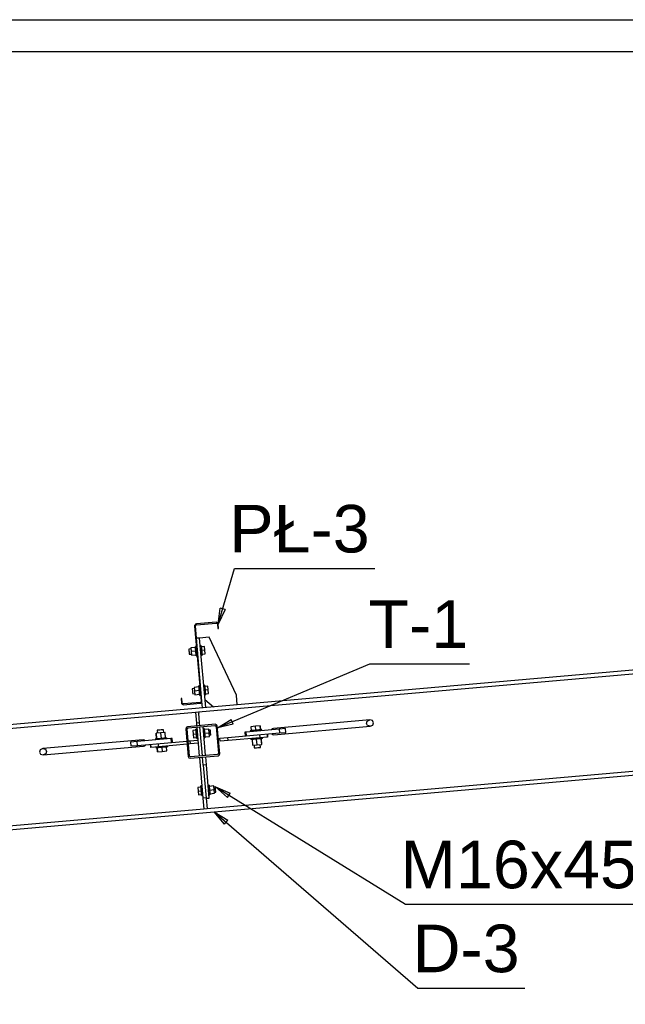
# Paper-space layout 'A0 Advance Steel' of a CAD drawing. Header units: millimetres. Extents: x -21 to 1320, y -7 to 928.
# Tile 125 of 134: x 1036 to 1075, y 757 to 819. Entities that reach past the tile are written whole.
import ezdxf

# ---------------------------------------------------------------- set-up
doc = ezdxf.new("R2010")
doc.units = ezdxf.units.MM
doc.layers.get('0').update_dxf_attribs({"linetype": 'CONTINUOUS'})
for name, color, linetype in [('AS_Belki', 145, 'CONTINUOUS'), ('AS_Blachy', 30, 'CONTINUOUS'), ('AS_Sruby', 9, 'CONTINUOUS')]:
    doc.layers.add(name, color=color, linetype=linetype)
doc.styles.add('Arial', font='arial.ttf', dxfattribs={"height": 150})

psp = doc.layouts.new('A0 Advance Steel')

# ---------------------------------------------------------------- linework, layer by layer
at = {"color": 0, "linetype": 'ByBlock', "lineweight": -2}
for p, q in [((1048.99, 781.269), (1049.109, 782.276)), ((1049.429, 782.183), (1048.99, 781.269)), ((1049.429, 782.183), (1049.109, 782.276)), ((1048.941, 774.717), (1049.798, 775.259)), ((1049.927, 774.952), (1049.798, 775.259)), ((1049.927, 774.952), (1048.941, 774.717)), ((1049.569, 770.332), (1048.805, 770.999)), ((1048.805, 770.999), (1049.743, 770.616)), ((1049.569, 770.332), (1049.743, 770.616)), ((1049.378, 768.646), (1048.731, 769.426)), ((1048.731, 769.426), (1049.596, 768.898)), ((1049.378, 768.646), (1049.596, 768.898))]:
    psp.add_line(p, q, dxfattribs=at)
at = {"color": 3, "ltscale": 0.25}
for points in [[(952.238, 626.767), (952.238, 819.367), (1273.838, 819.367), (1273.838, 626.767), (952.238, 626.767)], [(954.238, 628.767), (954.238, 817.367), (1271.838, 817.367), (1271.838, 628.767), (954.238, 628.767)]]:
    psp.add_lwpolyline(points, dxfattribs=at)
at = {"color": 7}
for points in [[(1048.99, 781.269), (1050.01, 784.78), (1058.862, 784.78)], [(1048.941, 774.717), (1058.554, 778.764), (1064.84, 778.764)], [(1048.805, 770.999), (1060.793, 763.613), (1101.561, 763.613)], [(1048.731, 769.426), (1061.563, 758.32), (1068.316, 758.32)]]:
    psp.add_lwpolyline(points, dxfattribs=at)
at = {"layer": 'AS_Belki', "linetype": 'Continuous', "ltscale": 0.25}
for p, q in [((1112.638, 781.643), (983.838, 770.374)), ((1047.501, 781.187), (1047.496, 781.138)), ((1047.496, 781.138), (1047.91, 776.406)), ((1047.524, 781.229), (1047.501, 781.187)), ((1047.562, 781.26), (1047.524, 781.229)), ((1047.545, 781.142), (1047.549, 781.172)), ((1047.959, 776.411), (1047.545, 781.142)), ((1047.549, 781.172), (1047.563, 781.197)), ((1047.609, 781.274), (1047.562, 781.26)), ((1047.563, 781.197), (1047.586, 781.216)), ((1047.586, 781.216), (1047.614, 781.224)), ((1048.855, 781.382), (1047.609, 781.274)), ((1047.614, 781.224), (1048.859, 781.333)), ((1047.748, 775.735), (1108.914, 781.086)), ((1048.903, 781.377), (1048.855, 781.382)), ((1048.859, 781.333), (1048.888, 781.329)), ((1048.888, 781.329), (1048.914, 781.315)), ((1048.946, 781.354), (1048.903, 781.377)), ((1048.914, 781.315), (1048.932, 781.293)), ((1048.932, 781.293), (1048.94, 781.264)), ((1048.94, 781.264), (1048.964, 780.991)), ((1048.976, 781.316), (1048.946, 781.354)), ((1048.964, 780.991), (1049.014, 780.995)), ((1048.99, 781.269), (1048.976, 781.316)), ((1049.014, 780.995), (1048.99, 781.269)), ((1046.69, 776.576), (1046.64, 776.571)), ((1046.64, 776.571), (1046.664, 776.297)), ((1046.714, 776.302), (1046.69, 776.576)), ((1046.664, 776.297), (1046.678, 776.25)), ((1046.678, 776.25), (1046.709, 776.212)), ((1046.709, 776.212), (1046.751, 776.189)), ((1046.722, 776.273), (1046.714, 776.302)), ((1046.741, 776.251), (1046.722, 776.273)), ((1046.766, 776.237), (1046.741, 776.251)), ((1046.751, 776.189), (1046.8, 776.184)), ((1046.795, 776.233), (1046.766, 776.237)), ((1047.841, 776.325), (1046.795, 776.233)), ((1046.8, 776.184), (1047.846, 776.275)), ((1047.87, 776.333), (1047.841, 776.325)), ((1047.846, 776.275), (1047.893, 776.289)), ((1047.892, 776.351), (1047.87, 776.333)), ((1047.906, 776.377), (1047.892, 776.351)), ((1047.893, 776.289), (1047.931, 776.319)), ((1047.91, 776.406), (1047.906, 776.377)), ((1047.931, 776.319), (1047.954, 776.362)), ((1047.954, 776.362), (1047.959, 776.411)), ((1047.954, 776.362), (1047.959, 776.411)), ((983.838, 770.143), (1047.549, 775.717)), ((983.838, 763.749), (1112.638, 775.017)), ((1046.965, 774.757), (1046.938, 774.67)), ((1046.938, 774.67), (1046.94, 774.637)), ((1046.94, 774.637), (1047.091, 772.917)), ((1047.047, 774.8), (1046.965, 774.757)), ((1047.021, 774.637), (1047.039, 774.695)), ((1047.167, 772.963), (1047.021, 774.637)), ((1047.039, 774.695), (1047.093, 774.724)), ((1048.8, 774.953), (1047.047, 774.8)), ((1047.093, 774.724), (1048.767, 774.87)), ((1048.767, 774.87), (1048.825, 774.852)), ((1048.888, 774.926), (1048.8, 774.953)), ((1048.825, 774.852), (1048.854, 774.797)), ((1048.854, 774.797), (1049, 773.124)), ((1048.93, 774.844), (1048.888, 774.926)), ((1049.083, 773.091), (1048.93, 774.844)), ((1058.539, 775.223), (1052.464, 774.692)), ((1052.499, 774.293), (1058.574, 774.825)), ((1058.329, 775.004), (1058.383, 775.151)), ((1058.408, 774.869), (1058.329, 775.004)), ((1058.383, 775.151), (1058.539, 775.223)), ((1058.574, 774.825), (1058.408, 774.869)), ((1058.705, 775.179), (1058.539, 775.223)), ((1058.574, 774.825), (1058.729, 774.897)), ((1058.784, 775.044), (1058.705, 775.179)), ((1058.729, 774.897), (1058.784, 775.044)), ((1105.166, 774.594), (1048.283, 769.618)), ((1052.086, 774.337), (1052.104, 774.138)), ((1037.922, 773.419), (1037.765, 773.347)), ((1044.248, 773.973), (1037.922, 773.419)), ((1037.922, 773.419), (1038.089, 773.375)), ((1037.957, 773.021), (1044.283, 773.574)), ((1038.089, 773.375), (1038.169, 773.24)), ((1044.732, 773.493), (1044.714, 773.692)), ((1037.765, 773.347), (1037.71, 773.2)), ((1037.71, 773.2), (1037.789, 773.065)), ((1037.789, 773.065), (1037.957, 773.021)), ((1038.114, 773.093), (1037.957, 773.021)), ((1038.169, 773.24), (1038.114, 773.093)), ((1047.091, 772.917), (1047.133, 772.835)), ((1047.133, 772.835), (1047.221, 772.807)), ((1047.195, 772.909), (1047.167, 772.963)), ((1047.254, 772.891), (1047.195, 772.909)), ((1047.221, 772.807), (1048.974, 772.961)), ((1048.927, 773.037), (1047.254, 772.891)), ((1048.982, 773.065), (1048.927, 773.037)), ((1048.974, 772.961), (1049.056, 773.003)), ((1049, 773.124), (1048.982, 773.065)), ((1049.056, 773.003), (1049.083, 773.091)), ((1048.084, 769.6), (983.838, 763.98))]:
    psp.add_line(p, q, dxfattribs=at)
at = {"layer": 'AS_Belki', "linetype": 'Continuous', "ltscale": 0.25, "extrusion": (0.479542, 0.041954, 0.876516)}
for start, end in [(0, 51.39496), (128.60502, 180)]:
    psp.add_arc((679.815, -978.172, 537.202), 0.2, start, end, dxfattribs=at)
at = {"layer": 'AS_Belki', "linetype": 'Continuous', "ltscale": 0.25, "extrusion": (-0.49392, -0.043212, 0.868433)}
for start, end in [(128.60506, 180), (0, 51.39496)]:
    psp.add_arc((-679.815, 961.99, -549.22), 0.2, start, end, dxfattribs=at)
at = {"layer": 'AS_Blachy', "linetype": 'Continuous', "ltscale": 0.25}
for p, q in [((1047.812, 780.388), (1047.613, 780.37)), ((1048.41, 780.44), (1047.812, 780.388)), ((1048.196, 776.005), (1047.812, 780.388)), ((1050.136, 776.777), (1048.41, 780.44)), ((1048.152, 776.503), (1048.694, 776.048)), ((1050.188, 776.179), (1050.136, 776.777)), ((1047.997, 775.987), (1047.959, 776.411)), ((1047.549, 775.717), (1047.748, 775.735)), ((1047.549, 775.717), (1047.61, 775.02)), ((1047.748, 775.735), (1047.755, 775.657)), ((1047.809, 775.037), (1047.755, 775.657)), ((1047.809, 775.037), (1047.61, 775.02)), ((1047.61, 775.02), (1047.624, 774.85)), ((1047.631, 774.771), (1047.792, 772.938)), ((1047.824, 774.868), (1047.809, 775.037)), ((1047.991, 772.955), (1047.831, 774.788)), ((1048.19, 772.973), (1048.03, 774.806)), ((1052.819, 774.642), (1050.757, 774.462)), ((1053.238, 774.679), (1052.819, 774.642)), ((1052.819, 774.642), (1052.84, 774.403)), ((1053.259, 774.44), (1053.238, 774.679)), ((1045.996, 774.045), (1043.872, 773.86)), ((1046.083, 774.053), (1045.996, 774.045)), ((1045.996, 774.045), (1046.017, 773.806)), ((1046.103, 773.814), (1046.083, 774.053)), ((1049.098, 774.076), (1049.596, 774.119)), ((1049.115, 773.877), (1049.098, 774.076)), ((1049.596, 774.119), (1050.976, 774.24)), ((1049.613, 773.92), (1049.596, 774.119)), ((1051.605, 774.094), (1049.613, 773.92)), ((1050.757, 774.462), (1050.675, 774.455)), ((1050.675, 774.455), (1050.696, 774.216)), ((1050.778, 774.223), (1050.757, 774.462)), ((1050.976, 774.24), (1052.84, 774.403)), ((1051.588, 774.294), (1051.605, 774.094)), ((1052.104, 774.138), (1051.605, 774.094)), ((1052.104, 774.138), (1052.086, 774.337)), ((1052.84, 774.403), (1053.259, 774.44)), ((1043.872, 773.86), (1043.457, 773.823)), ((1043.457, 773.823), (1043.478, 773.584)), ((1043.478, 773.584), (1043.893, 773.621)), ((1043.893, 773.621), (1043.872, 773.86)), ((1043.893, 773.621), (1045.816, 773.789)), ((1044.714, 773.692), (1044.732, 773.493)), ((1045.23, 773.537), (1044.732, 773.493)), ((1045.23, 773.537), (1045.212, 773.736)), ((1047.023, 773.694), (1045.23, 773.537)), ((1045.816, 773.789), (1047.006, 773.893)), ((1047.085, 773.9), (1047.205, 773.91)), ((1047.222, 773.711), (1047.103, 773.701)), ((1047.205, 773.91), (1047.703, 773.954)), ((1047.205, 773.91), (1047.222, 773.711)), ((1047.72, 773.755), (1047.222, 773.711)), ((1049.613, 773.92), (1049.115, 773.877)), ((1047.799, 772.858), (1048.023, 770.298)), ((1048.042, 772.377), (1047.998, 772.875)), ((1048.241, 772.395), (1048.197, 772.893)), ((1048.241, 772.395), (1048.042, 772.377)), ((1048.042, 772.377), (1048.225, 770.285)), ((1048.424, 770.303), (1048.241, 772.395)), ((1048.222, 770.315), (1048.023, 770.298)), ((1048.023, 770.298), (1048.084, 769.6)), ((1048.225, 770.285), (1048.424, 770.303)), ((1048.225, 770.285), (1048.283, 769.618)), ((1048.283, 769.618), (1048.084, 769.6))]:
    psp.add_line(p, q, dxfattribs=at)
at = {"layer": 'AS_Sruby', "linetype": 'Continuous', "ltscale": 0.25}
for p, q in [((1047.264, 779.697), (1047.131, 779.686)), ((1047.131, 779.686), (1047.132, 779.674)), ((1047.132, 779.674), (1047.135, 779.639)), ((1047.135, 779.639), (1047.139, 779.587)), ((1047.139, 779.587), (1047.145, 779.526)), ((1047.553, 779.795), (1047.258, 779.769)), ((1047.258, 779.769), (1047.278, 779.538)), ((1047.607, 779.868), (1047.547, 779.863)), ((1047.548, 779.857), (1047.547, 779.863)), ((1047.549, 779.84), (1047.548, 779.857)), ((1047.551, 779.812), (1047.549, 779.84)), ((1047.555, 779.775), (1047.551, 779.812)), ((1047.559, 779.73), (1047.555, 779.775)), ((1047.563, 779.678), (1047.559, 779.73)), ((1047.568, 779.622), (1047.563, 779.678)), ((1047.573, 779.564), (1047.568, 779.622)), ((1047.916, 779.895), (1047.856, 779.89)), ((1047.916, 779.895), (1047.916, 779.889)), ((1047.916, 779.889), (1047.918, 779.872)), ((1047.918, 779.872), (1047.92, 779.845)), ((1047.92, 779.845), (1047.923, 779.807)), ((1048.121, 779.844), (1047.922, 779.827)), ((1047.923, 779.807), (1047.927, 779.762)), ((1047.927, 779.762), (1047.932, 779.71)), ((1047.932, 779.71), (1047.937, 779.654)), ((1047.937, 779.654), (1047.942, 779.596)), ((1048.141, 779.614), (1047.942, 779.596)), ((1047.942, 779.596), (1047.947, 779.538)), ((1048.141, 779.614), (1048.121, 779.844)), ((1048.161, 779.383), (1048.141, 779.614)), ((1047.145, 779.526), (1047.15, 779.465)), ((1047.15, 779.465), (1047.155, 779.414)), ((1047.155, 779.414), (1047.158, 779.379)), ((1047.158, 779.379), (1047.159, 779.367)), ((1047.159, 779.367), (1047.292, 779.379)), ((1047.573, 779.564), (1047.278, 779.538)), ((1047.278, 779.538), (1047.298, 779.307)), ((1047.298, 779.307), (1047.593, 779.333)), ((1047.578, 779.506), (1047.573, 779.564)), ((1047.583, 779.45), (1047.578, 779.506)), ((1047.588, 779.398), (1047.583, 779.45)), ((1047.592, 779.353), (1047.588, 779.398)), ((1047.595, 779.315), (1047.592, 779.353)), ((1047.597, 779.288), (1047.595, 779.315)), ((1047.599, 779.271), (1047.597, 779.288)), ((1047.599, 779.265), (1047.599, 779.271)), ((1047.599, 779.265), (1047.659, 779.27)), ((1047.908, 779.292), (1047.968, 779.297)), ((1047.947, 779.538), (1047.952, 779.482)), ((1047.952, 779.482), (1047.956, 779.43)), ((1047.956, 779.43), (1047.96, 779.385)), ((1047.96, 779.385), (1047.962, 779.365)), ((1047.962, 779.365), (1048.161, 779.383)), ((1047.962, 779.365), (1047.964, 779.348)), ((1047.964, 779.348), (1047.966, 779.32)), ((1047.966, 779.32), (1047.967, 779.303)), ((1047.967, 779.303), (1047.968, 779.297)), ((1047.482, 777.207), (1047.349, 777.195)), ((1047.349, 777.195), (1047.35, 777.183)), ((1047.35, 777.183), (1047.353, 777.149)), ((1047.353, 777.149), (1047.357, 777.097)), ((1047.771, 777.304), (1047.476, 777.278)), ((1047.476, 777.278), (1047.496, 777.048)), ((1047.825, 777.377), (1047.765, 777.372)), ((1047.765, 777.366), (1047.765, 777.372)), ((1047.767, 777.349), (1047.765, 777.366)), ((1047.769, 777.322), (1047.767, 777.349)), ((1047.771, 777.304), (1047.769, 777.322)), ((1047.773, 777.285), (1047.771, 777.304)), ((1047.777, 777.239), (1047.773, 777.285)), ((1047.781, 777.188), (1047.777, 777.239)), ((1047.786, 777.132), (1047.781, 777.188)), ((1047.791, 777.073), (1047.786, 777.132)), ((1048.134, 777.404), (1048.074, 777.399)), ((1048.134, 777.404), (1048.134, 777.399)), ((1048.134, 777.399), (1048.135, 777.382)), ((1048.135, 777.382), (1048.138, 777.354)), ((1048.138, 777.354), (1048.141, 777.317)), ((1048.339, 777.354), (1048.139, 777.336)), ((1048.139, 777.336), (1048.143, 777.298)), ((1048.141, 777.317), (1048.145, 777.272)), ((1048.145, 777.272), (1048.15, 777.22)), ((1048.148, 777.243), (1048.153, 777.18)), ((1048.15, 777.22), (1048.155, 777.164)), ((1048.155, 777.164), (1048.16, 777.106)), ((1048.359, 777.123), (1048.16, 777.106)), ((1048.16, 777.106), (1048.165, 777.047)), ((1048.359, 777.123), (1048.339, 777.354)), ((1048.379, 776.892), (1048.359, 777.123)), ((1047.357, 777.097), (1047.363, 777.036)), ((1047.363, 777.036), (1047.368, 776.975)), ((1047.368, 776.975), (1047.373, 776.923)), ((1047.373, 776.923), (1047.376, 776.889)), ((1047.376, 776.889), (1047.377, 776.877)), ((1047.377, 776.877), (1047.51, 776.888)), ((1047.791, 777.073), (1047.496, 777.048)), ((1047.496, 777.048), (1047.516, 776.817)), ((1047.516, 776.817), (1047.811, 776.843)), ((1047.796, 777.015), (1047.791, 777.073)), ((1047.801, 776.959), (1047.796, 777.015)), ((1047.811, 776.843), (1047.798, 776.997)), ((1047.806, 776.907), (1047.801, 776.959)), ((1047.81, 776.862), (1047.806, 776.907)), ((1047.813, 776.825), (1047.81, 776.862)), ((1047.815, 776.797), (1047.813, 776.825)), ((1047.817, 776.78), (1047.815, 776.797)), ((1047.817, 776.775), (1047.817, 776.78)), ((1047.817, 776.775), (1047.877, 776.78)), ((1048.126, 776.802), (1048.186, 776.807)), ((1048.165, 777.047), (1048.17, 776.991)), ((1048.17, 776.991), (1048.174, 776.94)), ((1048.174, 776.94), (1048.178, 776.894)), ((1048.178, 776.894), (1048.181, 776.857)), ((1048.18, 776.875), (1048.379, 776.892)), ((1048.181, 776.857), (1048.184, 776.83)), ((1048.184, 776.83), (1048.185, 776.813)), ((1048.185, 776.813), (1048.186, 776.807)), ((1047.642, 774.651), (1047.582, 774.646)), ((1047.583, 774.64), (1047.582, 774.646)), ((1047.584, 774.623), (1047.583, 774.64)), ((1047.587, 774.596), (1047.584, 774.623)), ((1048.1, 774.691), (1048.04, 774.686)), ((1048.1, 774.691), (1048.101, 774.686)), ((1048.101, 774.686), (1048.102, 774.669)), ((1048.102, 774.669), (1048.105, 774.641)), ((1048.105, 774.641), (1048.108, 774.604)), ((1048.401, 774.649), (1048.106, 774.623)), ((1048.421, 774.418), (1048.401, 774.649)), ((1051.334, 774.824), (1051.048, 774.799)), ((1051.048, 774.799), (1051.07, 774.55)), ((1051.627, 774.849), (1051.334, 774.824)), ((1051.356, 774.575), (1051.334, 774.824)), ((1051.634, 774.85), (1051.627, 774.849)), ((1051.627, 774.849), (1051.648, 774.6)), ((1051.655, 774.601), (1051.634, 774.85)), ((1045.03, 774.021), (1045.018, 774.02)), ((1045.018, 774.02), (1045.023, 773.96)), ((1045.056, 774.023), (1045.03, 774.021)), ((1045.094, 774.027), (1045.056, 774.023)), ((1045.069, 774.386), (1045.1, 774.027)), ((1045.071, 774.386), (1045.069, 774.386)), ((1045.356, 774.411), (1045.071, 774.386)), ((1045.102, 774.027), (1045.071, 774.386)), ((1045.144, 774.031), (1045.094, 774.027)), ((1045.141, 774.573), (1045.156, 774.394)), ((1045.146, 774.573), (1045.141, 774.573)), ((1045.203, 774.036), (1045.144, 774.031)), ((1045.181, 774.576), (1045.146, 774.573)), ((1045.24, 774.582), (1045.181, 774.576)), ((1045.269, 774.042), (1045.203, 774.036)), ((1045.313, 774.588), (1045.24, 774.582)), ((1045.339, 774.048), (1045.269, 774.042)), ((1045.391, 774.595), (1045.313, 774.588)), ((1045.411, 774.054), (1045.339, 774.048)), ((1045.639, 774.436), (1045.356, 774.411)), ((1045.356, 774.411), (1045.387, 774.052)), ((1045.46, 774.601), (1045.391, 774.595)), ((1045.483, 774.061), (1045.411, 774.054)), ((1045.511, 774.605), (1045.46, 774.601)), ((1045.55, 774.067), (1045.483, 774.061)), ((1045.536, 774.607), (1045.511, 774.605)), ((1045.552, 774.428), (1045.536, 774.607)), ((1045.611, 774.072), (1045.55, 774.067)), ((1045.664, 774.077), (1045.611, 774.072)), ((1045.671, 774.077), (1045.639, 774.436)), ((1045.706, 774.08), (1045.664, 774.077)), ((1045.735, 774.083), (1045.706, 774.08)), ((1045.751, 774.084), (1045.735, 774.083)), ((1045.753, 774.084), (1045.751, 774.084)), ((1045.758, 774.025), (1045.753, 774.084)), ((1047.588, 774.578), (1047.389, 774.56)), ((1047.389, 774.56), (1047.409, 774.33)), ((1047.409, 774.33), (1047.608, 774.347)), ((1047.409, 774.33), (1047.429, 774.099)), ((1047.429, 774.099), (1047.628, 774.116)), ((1047.59, 774.558), (1047.587, 774.596)), ((1047.594, 774.513), (1047.59, 774.558)), ((1047.598, 774.461), (1047.594, 774.513)), ((1047.603, 774.405), (1047.598, 774.461)), ((1047.608, 774.347), (1047.603, 774.405)), ((1047.613, 774.289), (1047.608, 774.347)), ((1047.618, 774.233), (1047.613, 774.289)), ((1047.628, 774.116), (1047.615, 774.271)), ((1047.623, 774.181), (1047.618, 774.233)), ((1047.627, 774.136), (1047.623, 774.181)), ((1047.63, 774.099), (1047.627, 774.136)), ((1047.632, 774.071), (1047.63, 774.099)), ((1047.634, 774.054), (1047.632, 774.071)), ((1047.634, 774.048), (1047.634, 774.054)), ((1047.634, 774.048), (1047.694, 774.053)), ((1048.093, 774.088), (1048.152, 774.094)), ((1048.108, 774.604), (1048.112, 774.558)), ((1048.112, 774.558), (1048.116, 774.507)), ((1048.116, 774.507), (1048.121, 774.451)), ((1048.121, 774.451), (1048.126, 774.392)), ((1048.126, 774.392), (1048.421, 774.418)), ((1048.126, 774.392), (1048.131, 774.334)), ((1048.126, 774.392), (1048.133, 774.316)), ((1048.131, 774.334), (1048.136, 774.278)), ((1048.136, 774.278), (1048.141, 774.226)), ((1048.138, 774.257), (1048.143, 774.198)), ((1048.141, 774.226), (1048.145, 774.181)), ((1048.145, 774.181), (1048.148, 774.144)), ((1048.146, 774.162), (1048.441, 774.187)), ((1048.148, 774.144), (1048.15, 774.116)), ((1048.15, 774.116), (1048.152, 774.099)), ((1048.152, 774.099), (1048.152, 774.094)), ((1048.491, 774.585), (1048.407, 774.578)), ((1048.441, 774.187), (1048.421, 774.418)), ((1048.519, 774.266), (1048.435, 774.259)), ((1048.492, 774.573), (1048.491, 774.585)), ((1048.495, 774.538), (1048.492, 774.573)), ((1048.499, 774.487), (1048.495, 774.538)), ((1048.505, 774.426), (1048.499, 774.487)), ((1048.51, 774.365), (1048.505, 774.426)), ((1048.515, 774.313), (1048.51, 774.365)), ((1048.518, 774.278), (1048.515, 774.313)), ((1048.519, 774.266), (1048.518, 774.278)), ((1050.995, 774.543), (1051.001, 774.483)), ((1050.996, 774.543), (1050.995, 774.543)), ((1051.011, 774.544), (1050.996, 774.543)), ((1051.04, 774.547), (1051.011, 774.544)), ((1051.039, 774.045), (1051.044, 773.985)), ((1051.08, 774.55), (1051.04, 774.547)), ((1051.132, 774.555), (1051.08, 774.55)), ((1051.181, 773.997), (1051.129, 773.993)), ((1051.193, 774.56), (1051.132, 774.555)), ((1051.241, 774.002), (1051.181, 773.997)), ((1051.26, 774.566), (1051.193, 774.56)), ((1051.308, 774.008), (1051.241, 774.002)), ((1051.331, 774.572), (1051.26, 774.566)), ((1051.38, 774.014), (1051.308, 774.008)), ((1051.403, 774.579), (1051.331, 774.572)), ((1051.452, 774.021), (1051.38, 774.014)), ((1051.474, 774.585), (1051.403, 774.579)), ((1051.436, 773.658), (1051.404, 774.017)), ((1051.522, 774.027), (1051.452, 774.021)), ((1051.54, 774.591), (1051.474, 774.585)), ((1051.589, 774.033), (1051.522, 774.027)), ((1051.6, 774.596), (1051.54, 774.591)), ((1051.649, 774.038), (1051.589, 774.033)), ((1051.65, 774.6), (1051.6, 774.596)), ((1051.699, 774.042), (1051.649, 774.038)), ((1051.69, 774.604), (1051.65, 774.6)), ((1051.717, 774.606), (1051.69, 774.604)), ((1051.692, 774.042), (1051.724, 773.683)), ((1051.738, 774.046), (1051.699, 774.042)), ((1051.731, 773.684), (1051.699, 774.042)), ((1051.73, 774.607), (1051.717, 774.606)), ((1051.735, 774.548), (1051.73, 774.607)), ((1051.765, 774.048), (1051.738, 774.046)), ((1051.779, 774.049), (1051.765, 774.048)), ((1051.779, 774.049), (1051.773, 774.109)), ((1045.061, 773.522), (1045.067, 773.462)), ((1045.079, 773.463), (1045.067, 773.462)), ((1045.105, 773.466), (1045.079, 773.463)), ((1045.143, 773.469), (1045.105, 773.466)), ((1045.193, 773.473), (1045.143, 773.469)), ((1045.144, 773.469), (1045.166, 773.22)), ((1045.168, 773.22), (1045.146, 773.469)), ((1045.252, 773.478), (1045.193, 773.473)), ((1045.318, 773.484), (1045.252, 773.478)), ((1045.388, 773.49), (1045.318, 773.484)), ((1045.46, 773.497), (1045.388, 773.49)), ((1045.436, 773.494), (1045.458, 773.245)), ((1045.531, 773.503), (1045.46, 773.497)), ((1045.599, 773.509), (1045.531, 773.503)), ((1045.66, 773.514), (1045.599, 773.509)), ((1045.713, 773.519), (1045.66, 773.514)), ((1045.754, 773.522), (1045.713, 773.519)), ((1045.746, 773.271), (1045.724, 773.52)), ((1045.784, 773.525), (1045.754, 773.522)), ((1045.8, 773.526), (1045.784, 773.525)), ((1045.802, 773.527), (1045.797, 773.586)), ((1045.802, 773.527), (1045.8, 773.526)), ((1051.045, 773.985), (1051.044, 773.985)), ((1051.06, 773.987), (1051.045, 773.985)), ((1051.088, 773.989), (1051.06, 773.987)), ((1051.129, 773.993), (1051.088, 773.989)), ((1051.124, 773.992), (1051.155, 773.633)), ((1051.155, 773.633), (1051.436, 773.658)), ((1051.245, 773.641), (1051.26, 773.462)), ((1051.26, 773.462), (1051.284, 773.464)), ((1051.284, 773.464), (1051.334, 773.468)), ((1051.334, 773.468), (1051.403, 773.474)), ((1051.403, 773.474), (1051.48, 773.481)), ((1051.436, 773.658), (1051.724, 773.683)), ((1051.48, 773.481), (1051.554, 773.488)), ((1051.554, 773.488), (1051.614, 773.493)), ((1051.614, 773.493), (1051.65, 773.496)), ((1051.657, 773.497), (1051.641, 773.676)), ((1051.65, 773.496), (1051.657, 773.497)), ((1051.724, 773.683), (1051.731, 773.684)), ((1045.166, 773.22), (1045.168, 773.22)), ((1045.168, 773.22), (1045.458, 773.245)), ((1045.458, 773.245), (1045.746, 773.271)), ((1047.902, 770.992), (1047.703, 770.974)), ((1047.703, 770.974), (1047.723, 770.743)), ((1047.956, 771.065), (1047.896, 771.06)), ((1047.896, 771.054), (1047.896, 771.06)), ((1047.898, 771.037), (1047.896, 771.054)), ((1047.9, 771.009), (1047.898, 771.037)), ((1047.904, 770.972), (1047.9, 771.009)), ((1047.907, 770.927), (1047.904, 770.972)), ((1047.91, 770.896), (1047.905, 770.955)), ((1047.912, 770.875), (1047.907, 770.927)), ((1048.414, 771.105), (1048.354, 771.1)), ((1048.414, 771.105), (1048.414, 771.099)), ((1048.414, 771.099), (1048.416, 771.082)), ((1048.416, 771.082), (1048.418, 771.055)), ((1048.418, 771.055), (1048.422, 771.017)), ((1048.715, 771.063), (1048.42, 771.037)), ((1048.422, 771.017), (1048.426, 770.972)), ((1048.426, 770.972), (1048.43, 770.92)), ((1048.43, 770.92), (1048.435, 770.864)), ((1048.735, 770.832), (1048.715, 771.063)), ((1048.805, 770.999), (1048.721, 770.991)), ((1048.806, 770.986), (1048.805, 770.999)), ((1048.809, 770.952), (1048.806, 770.986)), ((1048.813, 770.9), (1048.809, 770.952)), ((1048.819, 770.839), (1048.813, 770.9)), ((1047.723, 770.743), (1047.922, 770.761)), ((1047.723, 770.743), (1047.743, 770.513)), ((1047.743, 770.513), (1047.942, 770.53)), ((1047.917, 770.819), (1047.912, 770.875)), ((1047.922, 770.761), (1047.917, 770.819)), ((1047.927, 770.702), (1047.922, 770.761)), ((1047.932, 770.646), (1047.927, 770.702)), ((1047.942, 770.53), (1047.929, 770.686)), ((1047.937, 770.595), (1047.932, 770.646)), ((1047.941, 770.549), (1047.937, 770.595)), ((1047.944, 770.512), (1047.941, 770.549)), ((1047.946, 770.485), (1047.944, 770.512)), ((1047.948, 770.468), (1047.946, 770.485)), ((1047.948, 770.462), (1047.948, 770.468)), ((1047.948, 770.462), (1048.008, 770.467)), ((1048.406, 770.502), (1048.466, 770.507)), ((1048.435, 770.864), (1048.44, 770.806)), ((1048.44, 770.806), (1048.735, 770.832)), ((1048.44, 770.806), (1048.445, 770.748)), ((1048.445, 770.748), (1048.45, 770.692)), ((1048.45, 770.692), (1048.455, 770.64)), ((1048.455, 770.64), (1048.459, 770.595)), ((1048.459, 770.595), (1048.462, 770.558)), ((1048.46, 770.575), (1048.755, 770.601)), ((1048.462, 770.558), (1048.464, 770.53)), ((1048.464, 770.53), (1048.466, 770.513)), ((1048.466, 770.513), (1048.466, 770.507)), ((1048.755, 770.601), (1048.735, 770.832)), ((1048.749, 770.673), (1048.833, 770.68)), ((1048.824, 770.778), (1048.819, 770.839)), ((1048.828, 770.727), (1048.824, 770.778)), ((1048.831, 770.692), (1048.828, 770.727)), ((1048.833, 770.68), (1048.831, 770.692))]:
    psp.add_line(p, q, dxfattribs=at)

# ---------------------------------------------------------------- texts
at = {"color": 7, "style": 'Arial'}
for s, p in [('PŁ-3', (1049.686, 785.78)), ('T-1', (1058.456, 779.764)), ('M16x45 EN ISO 4017', (1060.481, 764.613)), ('D-3', (1061.239, 759.32))]:
    psp.add_text(s, height=3, dxfattribs=at).set_placement(p)

doc.saveas('drawing.dxf')
